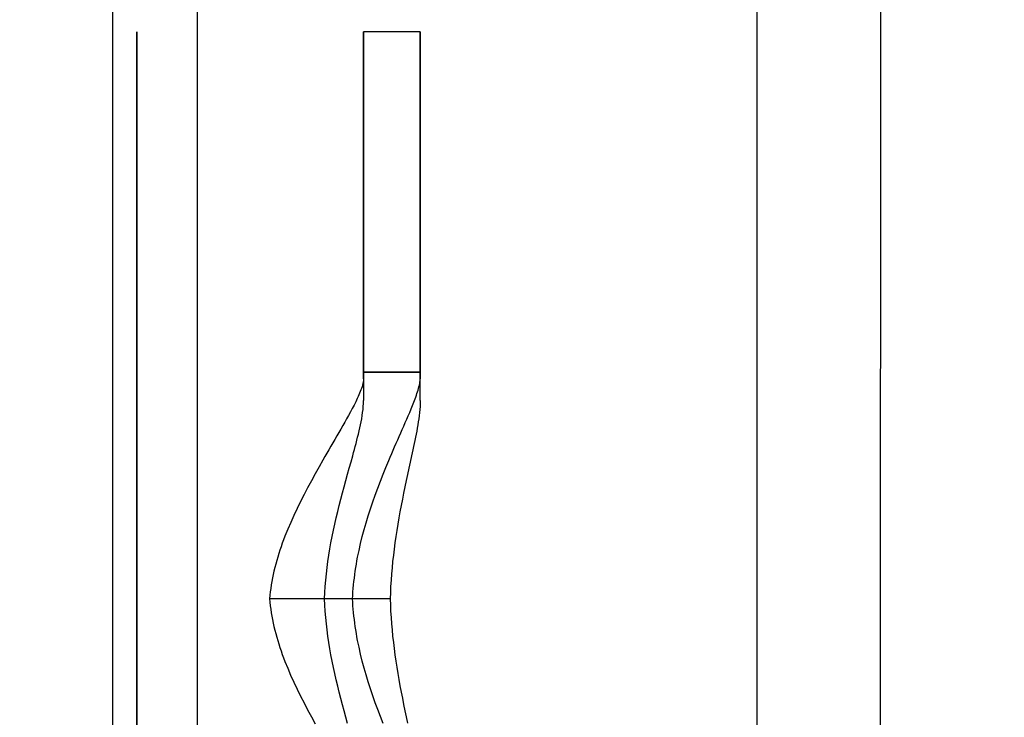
# Model space of a CAD drawing. Header units: millimetres. Extents: x 154 to 631, y -21 to 485.
# Tile 18 of 29: x 180 to 215, y 442 to 466. Entities that reach past the tile are written whole.
import ezdxf

# ---------------------------------------------------------------- set-up
doc = ezdxf.new("R2010")
doc.units = ezdxf.units.MM
doc.header["$MEASUREMENT"] = 0
doc.layers.add('Predefinito', color=5, linetype='Continuous')

# ---------------------------------------------------------------- blocks, each defined once
blk = doc.blocks.new('(#4357) (#777) Part3')
at = {"layer": 'Predefinito', "extrusion": (1, 0, 0)}
for points in [[(0, -20), (0.222, -19.998), (0.446, -19.99), (0.671, -19.977), (0.899, -19.96), (1.127, -19.936), (1.357, -19.908), (1.588, -19.873), (1.82, -19.833), (2.052, -19.787), (2.285, -19.735), (2.518, -19.678), (2.752, -19.614), (2.985, -19.544), (3.217, -19.468), (3.45, -19.386), (3.681, -19.298), (3.911, -19.203), (4.14, -19.103), (4.367, -18.996), (4.593, -18.883), (4.816, -18.764), (5.038, -18.638), (5.256, -18.507), (5.472, -18.37), (5.685, -18.227), (5.895, -18.078), (6.101, -17.924), (6.303, -17.764), (6.501, -17.598), (6.696, -17.427), (6.886, -17.252), (7.071, -17.071), (7.252, -16.886), (7.427, -16.696), (7.598, -16.501), (7.764, -16.303), (7.924, -16.101), (8.078, -15.895), (8.227, -15.685), (8.37, -15.472), (8.507, -15.256), (8.638, -15.038), (8.764, -14.816), (8.883, -14.593), (8.996, -14.367), (9.103, -14.14), (9.203, -13.911), (9.298, -13.681), (9.386, -13.45), (9.468, -13.217), (9.544, -12.985), (9.614, -12.752), (9.678, -12.518), (9.735, -12.285), (9.787, -12.052), (9.833, -11.82), (9.873, -11.588), (9.908, -11.357), (9.936, -11.127), (9.96, -10.899), (9.977, -10.671), (9.99, -10.446), (9.998, -10.222), (10, -10)], [(10, 10), (9.998, 10.222), (9.99, 10.446), (9.977, 10.671), (9.96, 10.899), (9.936, 11.127), (9.908, 11.357), (9.873, 11.588), (9.833, 11.82), (9.787, 12.052), (9.735, 12.285), (9.678, 12.518), (9.614, 12.752), (9.544, 12.985), (9.468, 13.217), (9.386, 13.45), (9.298, 13.681), (9.203, 13.911), (9.103, 14.14), (8.996, 14.367), (8.883, 14.593), (8.764, 14.816), (8.638, 15.038), (8.507, 15.256), (8.37, 15.472), (8.227, 15.685), (8.078, 15.895), (7.924, 16.101), (7.764, 16.303), (7.598, 16.501), (7.427, 16.696), (7.252, 16.886), (7.071, 17.071), (6.886, 17.252), (6.696, 17.427), (6.501, 17.598), (6.303, 17.764), (6.101, 17.924), (5.895, 18.078), (5.685, 18.227), (5.472, 18.37), (5.256, 18.507), (5.038, 18.638), (4.816, 18.764), (4.593, 18.883), (4.367, 18.996), (4.14, 19.103), (3.911, 19.203), (3.681, 19.298), (3.45, 19.386), (3.217, 19.468), (2.985, 19.544), (2.752, 19.614), (2.518, 19.678), (2.285, 19.735), (2.052, 19.787), (1.82, 19.833), (1.588, 19.873), (1.357, 19.908), (1.127, 19.936), (0.899, 19.96), (0.671, 19.977), (0.446, 19.99), (0.222, 19.998), (0, 20)], [(0, 18), (0.178, 17.998), (0.357, 17.992), (0.537, 17.982), (0.719, 17.968), (0.902, 17.949), (1.086, 17.926), (1.27, 17.899), (1.456, 17.866), (1.642, 17.83), (1.828, 17.788), (2.015, 17.742), (2.201, 17.691), (2.388, 17.635), (2.574, 17.575), (2.76, 17.509), (2.945, 17.438), (3.129, 17.363), (3.312, 17.282), (3.494, 17.197), (3.674, 17.106), (3.853, 17.011), (4.03, 16.911), (4.205, 16.806), (4.378, 16.696), (4.548, 16.582), (4.716, 16.462), (4.88, 16.339), (5.042, 16.211), (5.201, 16.078), (5.357, 15.942), (5.509, 15.801), (5.657, 15.657), (5.801, 15.509), (5.942, 15.357), (6.078, 15.201), (6.211, 15.042), (6.339, 14.88), (6.462, 14.716), (6.582, 14.548), (6.696, 14.378), (6.806, 14.205), (6.911, 14.03), (7.011, 13.853), (7.106, 13.674), (7.197, 13.494), (7.282, 13.312), (7.363, 13.129), (7.438, 12.945), (7.509, 12.76), (7.575, 12.574), (7.635, 12.388), (7.691, 12.201), (7.742, 12.015), (7.788, 11.828), (7.83, 11.642), (7.866, 11.456), (7.899, 11.27), (7.926, 11.086), (7.949, 10.902), (7.968, 10.719), (7.982, 10.537), (7.992, 10.357), (7.998, 10.178), (8, 10)], [(8, -10), (7.998, -10.178), (7.992, -10.357), (7.982, -10.537), (7.968, -10.719), (7.949, -10.902), (7.926, -11.086), (7.899, -11.27), (7.866, -11.456), (7.83, -11.642), (7.788, -11.828), (7.742, -12.015), (7.691, -12.201), (7.635, -12.388), (7.575, -12.574), (7.509, -12.76), (7.438, -12.945), (7.363, -13.129), (7.282, -13.312), (7.197, -13.494), (7.106, -13.674), (7.011, -13.853), (6.911, -14.03), (6.806, -14.205), (6.696, -14.378), (6.582, -14.548), (6.462, -14.716), (6.339, -14.88), (6.211, -15.042), (6.078, -15.201), (5.942, -15.357), (5.801, -15.509), (5.657, -15.657), (5.509, -15.801), (5.357, -15.942), (5.201, -16.078), (5.042, -16.211), (4.88, -16.339), (4.716, -16.462), (4.548, -16.582), (4.378, -16.696), (4.205, -16.806), (4.03, -16.911), (3.853, -17.011), (3.674, -17.106), (3.494, -17.197), (3.312, -17.282), (3.129, -17.363), (2.945, -17.438), (2.76, -17.509), (2.574, -17.575), (2.388, -17.635), (2.201, -17.691), (2.015, -17.742), (1.828, -17.788), (1.642, -17.83), (1.456, -17.866), (1.27, -17.899), (1.086, -17.926), (0.902, -17.949), (0.719, -17.968), (0.537, -17.982), (0.357, -17.992), (0.178, -17.998), (0, -18)], [(0, -20), (-0.222, -19.998), (-0.446, -19.99), (-0.671, -19.977), (-0.899, -19.96), (-1.127, -19.936), (-1.357, -19.908), (-1.588, -19.873), (-1.82, -19.833), (-2.052, -19.787), (-2.285, -19.735), (-2.518, -19.678), (-2.752, -19.614), (-2.985, -19.544), (-3.217, -19.468), (-3.45, -19.386), (-3.681, -19.298), (-3.911, -19.203), (-4.14, -19.103), (-4.367, -18.996), (-4.593, -18.883), (-4.816, -18.764), (-5.038, -18.638), (-5.256, -18.507), (-5.472, -18.37), (-5.685, -18.227), (-5.895, -18.078), (-6.101, -17.924), (-6.303, -17.764), (-6.501, -17.598), (-6.696, -17.427), (-6.886, -17.252), (-7.071, -17.071), (-7.252, -16.886), (-7.427, -16.696), (-7.598, -16.501), (-7.764, -16.303), (-7.924, -16.101), (-8.078, -15.895), (-8.227, -15.685), (-8.37, -15.472), (-8.507, -15.256), (-8.638, -15.038), (-8.764, -14.816), (-8.883, -14.593), (-8.996, -14.367), (-9.103, -14.14), (-9.203, -13.911), (-9.298, -13.681), (-9.386, -13.45), (-9.468, -13.217), (-9.544, -12.985), (-9.614, -12.752), (-9.678, -12.518), (-9.735, -12.285), (-9.787, -12.052), (-9.833, -11.82), (-9.873, -11.588), (-9.908, -11.357), (-9.936, -11.127), (-9.96, -10.899), (-9.977, -10.671), (-9.99, -10.446), (-9.998, -10.222), (-10, -10)], [(-10, 10), (-9.998, 10.222), (-9.99, 10.446), (-9.977, 10.671), (-9.96, 10.899), (-9.936, 11.127), (-9.908, 11.357), (-9.873, 11.588), (-9.833, 11.82), (-9.787, 12.052), (-9.735, 12.285), (-9.678, 12.518), (-9.614, 12.752), (-9.544, 12.985), (-9.468, 13.217), (-9.386, 13.45), (-9.298, 13.681), (-9.203, 13.911), (-9.103, 14.14), (-8.996, 14.367), (-8.883, 14.593), (-8.764, 14.816), (-8.638, 15.038), (-8.507, 15.256), (-8.37, 15.472), (-8.227, 15.685), (-8.078, 15.895), (-7.924, 16.101), (-7.764, 16.303), (-7.598, 16.501), (-7.427, 16.696), (-7.252, 16.886), (-7.071, 17.071), (-6.886, 17.252), (-6.696, 17.427), (-6.501, 17.598), (-6.303, 17.764), (-6.101, 17.924), (-5.895, 18.078), (-5.685, 18.227), (-5.472, 18.37), (-5.256, 18.507), (-5.038, 18.638), (-4.816, 18.764), (-4.593, 18.883), (-4.367, 18.996), (-4.14, 19.103), (-3.911, 19.203), (-3.681, 19.298), (-3.45, 19.386), (-3.217, 19.468), (-2.985, 19.544), (-2.752, 19.614), (-2.518, 19.678), (-2.285, 19.735), (-2.052, 19.787), (-1.82, 19.833), (-1.588, 19.873), (-1.357, 19.908), (-1.127, 19.936), (-0.899, 19.96), (-0.671, 19.977), (-0.446, 19.99), (-0.222, 19.998), (0, 20)], [(-8, -10), (-7.998, -10.178), (-7.992, -10.357), (-7.982, -10.537), (-7.968, -10.719), (-7.949, -10.902), (-7.926, -11.086), (-7.899, -11.27), (-7.866, -11.456), (-7.83, -11.642), (-7.788, -11.828), (-7.742, -12.015), (-7.691, -12.201), (-7.635, -12.388), (-7.575, -12.574), (-7.509, -12.76), (-7.438, -12.945), (-7.363, -13.129), (-7.282, -13.312), (-7.197, -13.494), (-7.106, -13.674), (-7.011, -13.853), (-6.911, -14.03), (-6.806, -14.205), (-6.696, -14.378), (-6.582, -14.548), (-6.462, -14.716), (-6.339, -14.88), (-6.211, -15.042), (-6.078, -15.201), (-5.942, -15.357), (-5.801, -15.509), (-5.657, -15.657), (-5.509, -15.801), (-5.357, -15.942), (-5.201, -16.078), (-5.042, -16.211), (-4.88, -16.339), (-4.716, -16.462), (-4.548, -16.582), (-4.378, -16.696), (-4.205, -16.806), (-4.03, -16.911), (-3.853, -17.011), (-3.674, -17.106), (-3.494, -17.197), (-3.312, -17.282), (-3.129, -17.363), (-2.945, -17.438), (-2.76, -17.509), (-2.574, -17.575), (-2.388, -17.635), (-2.201, -17.691), (-2.015, -17.742), (-1.828, -17.788), (-1.642, -17.83), (-1.456, -17.866), (-1.27, -17.899), (-1.086, -17.926), (-0.902, -17.949), (-0.719, -17.968), (-0.537, -17.982), (-0.357, -17.992), (-0.178, -17.998), (0, -18)], [(0, 18), (-0.178, 17.998), (-0.357, 17.992), (-0.537, 17.982), (-0.719, 17.968), (-0.902, 17.949), (-1.086, 17.926), (-1.27, 17.899), (-1.456, 17.866), (-1.642, 17.83), (-1.828, 17.788), (-2.015, 17.742), (-2.201, 17.691), (-2.388, 17.635), (-2.574, 17.575), (-2.76, 17.509), (-2.945, 17.438), (-3.129, 17.363), (-3.312, 17.282), (-3.494, 17.197), (-3.674, 17.106), (-3.853, 17.011), (-4.03, 16.911), (-4.205, 16.806), (-4.378, 16.696), (-4.548, 16.582), (-4.716, 16.462), (-4.88, 16.339), (-5.042, 16.211), (-5.201, 16.078), (-5.357, 15.942), (-5.509, 15.801), (-5.657, 15.657), (-5.801, 15.509), (-5.942, 15.357), (-6.078, 15.201), (-6.211, 15.042), (-6.339, 14.88), (-6.462, 14.716), (-6.582, 14.548), (-6.696, 14.378), (-6.806, 14.205), (-6.911, 14.03), (-7.011, 13.853), (-7.106, 13.674), (-7.197, 13.494), (-7.282, 13.312), (-7.363, 13.129), (-7.438, 12.945), (-7.509, 12.76), (-7.575, 12.574), (-7.635, 12.388), (-7.691, 12.201), (-7.742, 12.015), (-7.788, 11.828), (-7.83, 11.642), (-7.866, 11.456), (-7.899, 11.27), (-7.926, 11.086), (-7.949, 10.902), (-7.968, 10.719), (-7.982, 10.537), (-7.992, 10.357), (-7.998, 10.178), (-8, 10)], [(0, -20), (0, -18)], [(0, 18), (0, 20)], [(-8, -6), (-8, 8)], [(-8, -10), (-8, 10)], [(-8, 10), (-8, -10)], [(-9, -6), (-9, 8)], [(-10, 8), (-10, -6)], [(-10, 10), (-10, -10)], [(-10, -10), (-10, 10)]]:
    blk.add_lwpolyline(points, dxfattribs=at)
at = {"layer": 'Predefinito'}
for points in [[(-235, 0), (235, 0)], [(235, 0), (-235, 0)], [(235, 0), (-235, 0)], [(-235, 0), (235, 0)], [(215, -7.612), (215, -4.684)], [(215, -8.938), (215, -6.624)], [(235, -8), (222, -8)], [(222.761, -8), (235, -8)], [(223, -10), (223, -8)], [(223, -8), (223, -10)], [(223, -8), (235, -8)], [(223, -8), (223, -10)], [(235, -10), (235, -8)], [(222, -10), (235, -10)], [(235, -10), (222.761, -10)], [(223, -10), (235, -10)]]:
    blk.add_lwpolyline(points, dxfattribs=at)
at = {"layer": 'Predefinito', "extrusion": (0, 1, 0)}
for points in [[(-215, 16.485), (-214.794, 16.471), (-214.587, 16.451), (-214.378, 16.426), (-214.168, 16.395), (-213.957, 16.359), (-213.746, 16.317), (-213.533, 16.269), (-213.321, 16.216), (-213.108, 16.157), (-212.896, 16.091), (-212.684, 16.02), (-212.472, 15.942), (-212.262, 15.859), (-212.052, 15.769), (-211.844, 15.674), (-211.637, 15.572), (-211.433, 15.464), (-211.23, 15.35), (-211.03, 15.23), (-210.832, 15.104), (-210.638, 14.972), (-210.447, 14.835), (-210.259, 14.692), (-210.074, 14.543), (-209.894, 14.389), (-209.718, 14.23), (-209.546, 14.066), (-209.378, 13.897), (-209.216, 13.724), (-209.058, 13.546), (-208.906, 13.363), (-208.759, 13.177)], [(-221.289, 13.115), (-221.142, 13.304), (-220.989, 13.49), (-220.832, 13.671), (-220.669, 13.848), (-220.501, 14.02), (-220.329, 14.187), (-220.152, 14.349), (-219.971, 14.506), (-219.785, 14.657), (-219.596, 14.803), (-219.404, 14.943), (-219.208, 15.077), (-219.009, 15.206), (-218.807, 15.328), (-218.603, 15.444), (-218.397, 15.554), (-218.188, 15.658), (-217.978, 15.756), (-217.766, 15.847), (-217.554, 15.932), (-217.34, 16.011), (-217.126, 16.084), (-216.911, 16.151), (-216.697, 16.211), (-216.482, 16.266), (-216.267, 16.314), (-216.054, 16.357), (-215.841, 16.394), (-215.628, 16.425), (-215.418, 16.45), (-215.208, 16.47), (-215, 16.485)], [(-207, -6), (-207.002, -6.183), (-207.008, -6.367), (-207.018, -6.553), (-207.032, -6.74), (-207.051, -6.928), (-207.074, -7.117), (-207.101, -7.307), (-207.133, -7.497), (-207.169, -7.688), (-207.21, -7.88), (-207.256, -8.071), (-207.307, -8.263), (-207.362, -8.454), (-207.422, -8.645), (-207.487, -8.836), (-207.557, -9.026), (-207.632, -9.215), (-207.711, -9.403), (-207.796, -9.59), (-207.885, -9.776), (-207.979, -9.96), (-208.078, -10.143), (-208.181, -10.323), (-208.29, -10.501), (-208.403, -10.677), (-208.52, -10.851), (-208.642, -11.022), (-208.768, -11.19), (-208.899, -11.355), (-209.034, -11.517), (-209.173, -11.676), (-209.315, -11.831), (-209.462, -11.983), (-209.612, -12.131), (-209.766, -12.275), (-209.923, -12.415), (-210.084, -12.551), (-210.247, -12.683), (-210.413, -12.81), (-210.582, -12.933), (-210.754, -13.052), (-210.928, -13.166), (-211.104, -13.275), (-211.282, -13.38), (-211.463, -13.48), (-211.644, -13.575), (-211.827, -13.666), (-212.012, -13.751), (-212.198, -13.832), (-212.384, -13.908), (-212.571, -13.98), (-212.759, -14.046), (-212.948, -14.108), (-213.136, -14.165), (-213.325, -14.217), (-213.513, -14.265), (-213.701, -14.308), (-213.889, -14.346), (-214.076, -14.38), (-214.263, -14.41), (-214.449, -14.435), (-214.634, -14.456), (-214.817, -14.473), (-215, -14.485)], [(-215, -14.485), (-215.183, -14.473), (-215.366, -14.456), (-215.551, -14.435), (-215.737, -14.41), (-215.924, -14.38), (-216.111, -14.346), (-216.299, -14.308), (-216.487, -14.265), (-216.675, -14.217), (-216.864, -14.165), (-217.052, -14.108), (-217.241, -14.046), (-217.429, -13.98), (-217.616, -13.908), (-217.802, -13.832), (-217.988, -13.751), (-218.173, -13.666), (-218.356, -13.575), (-218.537, -13.48), (-218.718, -13.38), (-218.896, -13.275), (-219.072, -13.166), (-219.246, -13.052), (-219.418, -12.933), (-219.587, -12.81), (-219.753, -12.683), (-219.916, -12.551), (-220.077, -12.415), (-220.234, -12.275), (-220.388, -12.131), (-220.538, -11.983), (-220.685, -11.831), (-220.827, -11.676), (-220.966, -11.517), (-221.101, -11.355), (-221.232, -11.19), (-221.358, -11.022), (-221.48, -10.851), (-221.597, -10.677), (-221.71, -10.501), (-221.819, -10.323), (-221.922, -10.143), (-222.021, -9.96), (-222.115, -9.776), (-222.204, -9.59), (-222.289, -9.403), (-222.368, -9.215), (-222.443, -9.026), (-222.513, -8.836), (-222.578, -8.645), (-222.638, -8.454), (-222.693, -8.263), (-222.744, -8.071), (-222.79, -7.88), (-222.831, -7.688), (-222.867, -7.497), (-222.899, -7.307), (-222.926, -7.117), (-222.949, -6.928), (-222.968, -6.74), (-222.982, -6.553), (-222.992, -6.367), (-222.998, -6.183), (-223, -6)], [(-222, -10), (-222.118, -9.77), (-222.229, -9.537), (-222.334, -9.299), (-222.431, -9.057), (-222.521, -8.813), (-222.604, -8.565), (-222.679, -8.314), (-222.746, -8.062), (-222.806, -7.807), (-222.857, -7.551), (-222.901, -7.293), (-222.937, -7.035), (-222.965, -6.776), (-222.984, -6.517), (-222.996, -6.258), (-223, -6)], [(-223, 8), (-222.996, 8.252), (-222.985, 8.504), (-222.966, 8.756), (-222.94, 9.007), (-222.906, 9.257), (-222.865, 9.507), (-222.817, 9.754), (-222.761, 10)], [(-223, -6), (-222.996, -6.258), (-222.984, -6.517), (-222.965, -6.776), (-222.937, -7.035), (-222.901, -7.293), (-222.857, -7.551), (-222.806, -7.807), (-222.746, -8.062), (-222.679, -8.314), (-222.604, -8.565), (-222.521, -8.813), (-222.431, -9.057), (-222.334, -9.299), (-222.229, -9.537), (-222.118, -9.77), (-222, -10)], [(-222.761, 10), (-222.817, 9.754), (-222.865, 9.507), (-222.906, 9.257), (-222.94, 9.007), (-222.966, 8.756), (-222.985, 8.504), (-222.996, 8.252), (-223, 8)]]:
    blk.add_lwpolyline(points, dxfattribs=at)
at = {"layer": 'Predefinito'}
for points in [[(215, -4.684, 16.485), (214.877, -4.695, 16.477), (214.755, -4.709, 16.467), (214.632, -4.725, 16.456), (214.51, -4.743, 16.442), (214.387, -4.764, 16.427), (214.265, -4.787, 16.41), (214.142, -4.812, 16.391), (214.019, -4.84, 16.37), (213.897, -4.869, 16.347), (213.774, -4.901, 16.323), (213.652, -4.935, 16.297), (213.529, -4.971, 16.268), (213.406, -5.008, 16.238), (213.284, -5.048, 16.206), (213.161, -5.09, 16.172), (213.039, -5.133, 16.136), (212.916, -5.178, 16.098), (212.794, -5.225, 16.058), (212.549, -5.324, 15.971), (212.304, -5.428, 15.876), (212.06, -5.539, 15.773), (211.815, -5.654, 15.66), (211.57, -5.774, 15.537), (211.325, -5.899, 15.404), (211.081, -6.027, 15.261), (210.837, -6.158, 15.107), (210.593, -6.292, 14.941)], [(222.761, -8, 10), (222.735, -7.999, 10.107), (222.707, -7.997, 10.211), (222.651, -7.99, 10.409), (222.595, -7.978, 10.594), (222.538, -7.963, 10.765), (222.481, -7.946, 10.924), (222.424, -7.927, 11.075), (222.367, -7.907, 11.219), (222.309, -7.884, 11.356), (222.251, -7.86, 11.489), (222.192, -7.835, 11.617), (222.132, -7.808, 11.741), (222.072, -7.78, 11.861), (222.012, -7.752, 11.977), (221.952, -7.723, 12.089), (221.833, -7.663, 12.299), (221.713, -7.6, 12.497), (221.593, -7.536, 12.685), (221.472, -7.47, 12.862), (221.351, -7.404, 13.031), (221.23, -7.336, 13.192), (221.109, -7.267, 13.345), (220.988, -7.198, 13.491), (220.867, -7.128, 13.631), (220.747, -7.059, 13.764), (220.626, -6.989, 13.893), (220.504, -6.918, 14.017), (220.382, -6.848, 14.136), (220.259, -6.777, 14.251), (220.137, -6.706, 14.362), (220.016, -6.637, 14.467), (219.895, -6.567, 14.568), (219.651, -6.429, 14.761), (219.407, -6.292, 14.94), (219.163, -6.158, 15.107), (218.919, -6.027, 15.261), (218.675, -5.899, 15.404), (218.43, -5.775, 15.537), (218.186, -5.654, 15.659), (217.941, -5.539, 15.772), (217.697, -5.429, 15.876), (217.452, -5.324, 15.971), (217.207, -5.226, 16.058), (217.084, -5.179, 16.098), (216.962, -5.133, 16.136), (216.839, -5.09, 16.172), (216.717, -5.048, 16.206), (216.594, -5.009, 16.238), (216.471, -4.971, 16.268), (216.349, -4.935, 16.296), (216.226, -4.901, 16.323), (216.103, -4.869, 16.347), (215.981, -4.84, 16.37), (215.858, -4.812, 16.391), (215.736, -4.787, 16.41), (215.613, -4.764, 16.427), (215.49, -4.743, 16.442), (215.368, -4.725, 16.456), (215.245, -4.709, 16.467), (215.123, -4.695, 16.477), (215, -4.684, 16.485)], [(210.607, -7.436, -12.95), (210.826, -7.375, -13.1), (211.045, -7.315, -13.239), (211.265, -7.256, -13.37), (211.484, -7.198, -13.491), (211.703, -7.142, -13.605), (211.923, -7.087, -13.711), (212.142, -7.035, -13.809), (212.362, -6.985, -13.899), (212.581, -6.938, -13.983), (212.801, -6.893, -14.06), (213.021, -6.851, -14.13), (213.241, -6.812, -14.194), (213.461, -6.777, -14.252), (213.681, -6.744, -14.303), (213.901, -6.715, -14.348), (214.121, -6.69, -14.387), (214.34, -6.668, -14.42), (214.56, -6.65, -14.448), (214.78, -6.635, -14.469), (215, -6.624, -14.485)], [(215, -6.624, -14.485), (215.22, -6.635, -14.469), (215.44, -6.65, -14.448), (215.659, -6.668, -14.421), (215.879, -6.69, -14.387), (216.099, -6.715, -14.348), (216.319, -6.744, -14.303), (216.539, -6.777, -14.252), (216.759, -6.812, -14.194), (216.979, -6.851, -14.131), (217.198, -6.893, -14.06), (217.418, -6.938, -13.984), (217.638, -6.985, -13.9), (217.857, -7.035, -13.809), (218.077, -7.087, -13.711), (218.296, -7.141, -13.606), (218.515, -7.198, -13.492), (218.735, -7.256, -13.37), (218.954, -7.315, -13.239), (219.174, -7.375, -13.1), (219.393, -7.436, -12.95), (219.612, -7.497, -12.791), (219.831, -7.559, -12.621), (220.049, -7.619, -12.439), (220.158, -7.649, -12.343), (220.267, -7.679, -12.244), (220.376, -7.708, -12.142), (220.484, -7.737, -12.036), (220.594, -7.765, -11.926), (220.703, -7.792, -11.811), (220.813, -7.819, -11.692), (220.922, -7.845, -11.569), (221.03, -7.869, -11.441), (221.138, -7.892, -11.309), (221.247, -7.914, -11.171), (221.355, -7.934, -11.026), (221.463, -7.952, -10.875), (221.571, -7.968, -10.717), (221.679, -7.981, -10.551), (221.786, -7.991, -10.377), (221.893, -7.998, -10.194), (222, -8, -10)], [(210.607, -8.689, 14.95), (210.85, -8.592, 15.116), (211.094, -8.499, 15.269), (211.336, -8.41, 15.41), (211.58, -8.324, 15.542), (211.825, -8.241, 15.664), (212.069, -8.163, 15.777), (212.314, -8.088, 15.88), (212.559, -8.019, 15.975), (212.803, -7.954, 16.061), (213.045, -7.895, 16.138), (213.29, -7.84, 16.208), (213.534, -7.791, 16.27), (213.657, -7.768, 16.298), (213.779, -7.747, 16.324), (213.901, -7.727, 16.348), (214.023, -7.708, 16.371), (214.145, -7.691, 16.391), (214.268, -7.675, 16.41), (214.39, -7.661, 16.427), (214.512, -7.648, 16.442), (214.634, -7.637, 16.456), (214.756, -7.627, 16.467), (214.878, -7.619, 16.477), (215, -7.612, 16.485)], [(215, -7.612, 16.485), (215.122, -7.619, 16.477), (215.244, -7.627, 16.467), (215.366, -7.637, 16.456), (215.488, -7.648, 16.442), (215.61, -7.661, 16.427), (215.732, -7.675, 16.41), (215.854, -7.691, 16.391), (215.977, -7.708, 16.371), (216.099, -7.727, 16.348), (216.221, -7.746, 16.324), (216.343, -7.768, 16.298), (216.465, -7.791, 16.27), (216.71, -7.84, 16.208), (216.954, -7.895, 16.138), (217.198, -7.954, 16.06), (217.442, -8.019, 15.975), (217.686, -8.088, 15.88), (217.93, -8.162, 15.777), (218.174, -8.241, 15.665), (218.418, -8.323, 15.543), (218.662, -8.409, 15.411), (218.906, -8.499, 15.269), (219.15, -8.593, 15.115), (219.393, -8.689, 14.95), (219.636, -8.788, 14.772), (219.88, -8.889, 14.581), (220.001, -8.94, 14.48), (220.123, -8.992, 14.375), (220.244, -9.045, 14.265), (220.366, -9.097, 14.152), (220.487, -9.15, 14.034), (220.609, -9.204, 13.911), (220.73, -9.257, 13.783), (220.851, -9.31, 13.649), (220.972, -9.364, 13.51), (221.094, -9.417, 13.364), (221.215, -9.47, 13.211), (221.336, -9.523, 13.051), (221.457, -9.575, 12.883), (221.578, -9.627, 12.706), (221.699, -9.677, 12.519), (221.819, -9.727, 12.322), (221.94, -9.775, 12.111), (222.059, -9.82, 11.887), (222.119, -9.842, 11.769), (222.179, -9.864, 11.645), (222.238, -9.884, 11.517), (222.297, -9.904, 11.384), (222.357, -9.922, 11.244), (222.416, -9.94, 11.097), (222.474, -9.955, 10.943), (222.533, -9.97, 10.779), (222.591, -9.982, 10.605), (222.648, -9.991, 10.419), (222.705, -9.998, 10.219), (222.761, -10, 10)], [(215, -8.938, -14.485), (214.781, -8.946, -14.47), (214.561, -8.956, -14.448), (214.342, -8.97, -14.421), (214.122, -8.986, -14.388), (213.903, -9.005, -14.349), (213.683, -9.026, -14.304), (213.464, -9.051, -14.253), (213.244, -9.077, -14.195), (213.025, -9.107, -14.132), (212.805, -9.138, -14.062), (212.586, -9.172, -13.985), (212.367, -9.207, -13.902), (212.148, -9.245, -13.811), (211.928, -9.285, -13.713), (211.709, -9.326, -13.608), (211.49, -9.369, -13.495), (211.271, -9.414, -13.373), (211.052, -9.459, -13.243), (210.833, -9.506, -13.104), (210.614, -9.553, -12.955)], [(222, -10, -10), (221.892, -9.998, -10.196), (221.785, -9.993, -10.38), (221.677, -9.985, -10.555), (221.568, -9.974, -10.722), (221.46, -9.961, -10.88), (221.351, -9.947, -11.031), (221.243, -9.931, -11.176), (221.134, -9.913, -11.314), (221.025, -9.895, -11.447), (220.916, -9.875, -11.575), (220.807, -9.855, -11.698), (220.698, -9.834, -11.817), (220.589, -9.812, -11.931), (220.48, -9.79, -12.041), (220.371, -9.767, -12.147), (220.261, -9.744, -12.249), (220.043, -9.697, -12.444), (219.824, -9.649, -12.626), (219.606, -9.601, -12.796), (219.387, -9.553, -12.955), (219.168, -9.506, -13.104), (218.949, -9.46, -13.243), (218.73, -9.414, -13.373), (218.511, -9.37, -13.494), (218.291, -9.327, -13.607), (218.072, -9.285, -13.713), (217.853, -9.246, -13.81), (217.634, -9.208, -13.901), (217.414, -9.172, -13.985), (217.194, -9.138, -14.062), (216.975, -9.107, -14.132), (216.755, -9.077, -14.195), (216.536, -9.051, -14.253), (216.316, -9.027, -14.304), (216.097, -9.005, -14.349), (215.878, -8.986, -14.388), (215.658, -8.97, -14.421), (215.439, -8.956, -14.448), (215.219, -8.946, -14.469), (215, -8.938, -14.485)]]:
    blk.add_polyline3d(points, dxfattribs=at)
blk = doc.blocks.new('(#4356) (#4272) Assem1')
at = {"layer": 'Predefinito', "extrusion": (0, 1, 2.88998e-16), "rotation": -90}
blk.add_blockref('(#4357) (#777) Part3', (-184.62, 0, 455), dxfattribs=at)
blk = doc.blocks.new('(#4355) Document')
at = {"layer": 'Predefinito', "extrusion": (0.034899, 0, 0.999391)}
for points in [[(-10.694, -153.878), (474.473, -153.88), (474.641, -153.885), (474.81, -153.895), (474.98, -153.908), (475.152, -153.926), (475.324, -153.947), (475.497, -153.973), (475.671, -154.003), (475.846, -154.038), (476.02, -154.076), (476.195, -154.12), (476.37, -154.168), (476.545, -154.22), (476.72, -154.277), (476.894, -154.338), (477.067, -154.405), (477.24, -154.475), (477.412, -154.551), (477.582, -154.631), (477.751, -154.716), (477.919, -154.805), (478.085, -154.899), (478.249, -154.998), (478.411, -155.101), (478.57, -155.208), (478.727, -155.319), (478.882, -155.435), (479.034, -155.555), (479.183, -155.679), (479.328, -155.807), (479.471, -155.939), (479.61, -156.075), (479.745, -156.214), (479.877, -156.356), (480.005, -156.502), (480.129, -156.651), (480.249, -156.803), (480.365, -156.957), (480.477, -157.114), (480.584, -157.274), (480.687, -157.436), (480.785, -157.6), (480.879, -157.766), (480.969, -157.933), (481.053, -158.102), (481.134, -158.273), (481.209, -158.445), (481.28, -158.617), (481.346, -158.791), (481.408, -158.965), (481.465, -159.139), (481.517, -159.314), (481.565, -159.489), (481.608, -159.664), (481.647, -159.839), (481.681, -160.013), (481.711, -160.187), (481.737, -160.36), (481.759, -160.533), (481.776, -160.704), (481.79, -160.874), (481.799, -161.044), (481.805, -161.212), (481.806, -176.378), (481.805, -176.544), (481.799, -176.712), (481.79, -176.882), (481.776, -177.052), (481.759, -177.223), (481.737, -177.396), (481.711, -177.569), (481.681, -177.743), (481.647, -177.917), (481.608, -178.092), (481.565, -178.267), (481.517, -178.442), (481.465, -178.617), (481.408, -178.791), (481.346, -178.965), (481.28, -179.139), (481.209, -179.311), (481.134, -179.483), (481.053, -179.654), (480.969, -179.823), (480.879, -179.99), (480.785, -180.156), (480.687, -180.32), (480.584, -180.482), (480.477, -180.642), (480.365, -180.799), (480.249, -180.953), (480.129, -181.105), (480.005, -181.254), (479.877, -181.4), (479.745, -181.542), (479.61, -181.681), (479.471, -181.817), (479.328, -181.949), (479.183, -182.077), (479.034, -182.201), (478.882, -182.321), (478.727, -182.437), (478.57, -182.548), (478.411, -182.655), (478.249, -182.758), (478.085, -182.857), (477.919, -182.951), (477.751, -183.04), (477.582, -183.125), (477.412, -183.205), (477.24, -183.281), (477.067, -183.351), (476.894, -183.418), (476.72, -183.479), (476.545, -183.536), (476.37, -183.589), (476.195, -183.636), (476.02, -183.68), (475.846, -183.718), (475.671, -183.753), (475.497, -183.783), (475.324, -183.809), (475.152, -183.83), (474.98, -183.848), (474.81, -183.861), (474.641, -183.871), (474.473, -183.876), (474.306, -183.878)], [(-10.694, -153.878), (474.473, -153.88), (474.641, -153.885), (474.81, -153.895), (474.98, -153.908), (475.152, -153.926), (475.324, -153.947), (475.497, -153.973), (475.671, -154.003), (475.846, -154.038), (476.02, -154.076), (476.195, -154.12), (476.37, -154.168), (476.545, -154.22), (476.72, -154.277), (476.894, -154.338), (477.067, -154.405), (477.24, -154.475), (477.412, -154.551), (477.582, -154.631), (477.751, -154.716), (477.919, -154.805), (478.085, -154.899), (478.249, -154.998), (478.411, -155.101), (478.57, -155.208), (478.727, -155.319), (478.882, -155.435), (479.034, -155.555), (479.183, -155.679), (479.328, -155.807), (479.471, -155.939), (479.61, -156.075), (479.745, -156.214), (479.877, -156.356), (480.005, -156.502), (480.129, -156.651), (480.249, -156.803), (480.365, -156.957), (480.477, -157.114), (480.584, -157.274), (480.687, -157.436), (480.785, -157.6), (480.879, -157.766), (480.969, -157.933), (481.053, -158.102), (481.134, -158.273), (481.209, -158.445), (481.28, -158.617), (481.346, -158.791), (481.408, -158.965), (481.465, -159.139), (481.517, -159.314), (481.565, -159.489), (481.608, -159.664), (481.647, -159.839), (481.681, -160.013), (481.711, -160.187), (481.737, -160.36), (481.759, -160.533), (481.776, -160.704), (481.79, -160.874), (481.799, -161.044), (481.805, -161.212), (481.806, -176.378), (481.805, -176.544), (481.799, -176.712), (481.79, -176.882), (481.776, -177.052), (481.759, -177.223), (481.737, -177.396), (481.711, -177.569), (481.681, -177.743), (481.647, -177.917), (481.608, -178.092), (481.565, -178.267), (481.517, -178.442), (481.465, -178.617), (481.408, -178.791), (481.346, -178.965), (481.28, -179.139), (481.209, -179.311), (481.134, -179.483), (481.053, -179.654), (480.969, -179.823), (480.879, -179.99), (480.785, -180.156), (480.687, -180.32), (480.584, -180.482), (480.477, -180.642), (480.365, -180.799), (480.249, -180.953), (480.129, -181.105), (480.005, -181.254), (479.877, -181.4), (479.745, -181.542), (479.61, -181.681), (479.471, -181.817), (479.328, -181.949), (479.183, -182.077), (479.034, -182.201), (478.882, -182.321), (478.727, -182.437), (478.57, -182.548), (478.411, -182.655), (478.249, -182.758), (478.085, -182.857), (477.919, -182.951), (477.751, -183.04), (477.582, -183.125), (477.412, -183.205), (477.24, -183.281), (477.067, -183.351), (476.894, -183.418), (476.72, -183.479), (476.545, -183.536), (476.37, -183.589), (476.195, -183.636), (476.02, -183.68), (475.846, -183.718), (475.671, -183.753), (475.497, -183.783), (475.324, -183.809), (475.152, -183.83), (474.98, -183.848), (474.81, -183.861), (474.641, -183.871), (474.473, -183.876), (474.306, -183.878)], [(-10.694, -153.878), (474.473, -153.88), (474.641, -153.885), (474.81, -153.895), (474.98, -153.908), (475.152, -153.926), (475.324, -153.947), (475.497, -153.973), (475.671, -154.003), (475.846, -154.038), (476.02, -154.076), (476.195, -154.12), (476.37, -154.168), (476.545, -154.22), (476.72, -154.277), (476.894, -154.338), (477.067, -154.405), (477.24, -154.475), (477.412, -154.551), (477.582, -154.631), (477.751, -154.716), (477.919, -154.805), (478.085, -154.899), (478.249, -154.998), (478.411, -155.101), (478.57, -155.208), (478.727, -155.319), (478.882, -155.435), (479.034, -155.555), (479.183, -155.679), (479.328, -155.807), (479.471, -155.939), (479.61, -156.075), (479.745, -156.214), (479.877, -156.356), (480.005, -156.502), (480.129, -156.651), (480.249, -156.803), (480.365, -156.957), (480.477, -157.114), (480.584, -157.274), (480.687, -157.436), (480.785, -157.6), (480.879, -157.766), (480.969, -157.933), (481.053, -158.102), (481.134, -158.273), (481.209, -158.445), (481.28, -158.617), (481.346, -158.791), (481.408, -158.965), (481.465, -159.139), (481.517, -159.314), (481.565, -159.489), (481.608, -159.664), (481.647, -159.839), (481.681, -160.013), (481.711, -160.187), (481.737, -160.36), (481.759, -160.533), (481.776, -160.704), (481.79, -160.874), (481.799, -161.044), (481.805, -161.212), (481.806, -176.378), (481.805, -176.544), (481.799, -176.712), (481.79, -176.882), (481.776, -177.052), (481.759, -177.223), (481.737, -177.396), (481.711, -177.569), (481.681, -177.743), (481.647, -177.917), (481.608, -178.092), (481.565, -178.267), (481.517, -178.442), (481.465, -178.617), (481.408, -178.791), (481.346, -178.965), (481.28, -179.139), (481.209, -179.311), (481.134, -179.483), (481.053, -179.654), (480.969, -179.823), (480.879, -179.99), (480.785, -180.156), (480.687, -180.32), (480.584, -180.482), (480.477, -180.642), (480.365, -180.799), (480.249, -180.953), (480.129, -181.105), (480.005, -181.254), (479.877, -181.4), (479.745, -181.542), (479.61, -181.681), (479.471, -181.817), (479.328, -181.949), (479.183, -182.077), (479.034, -182.201), (478.882, -182.321), (478.727, -182.437), (478.57, -182.548), (478.411, -182.655), (478.249, -182.758), (478.085, -182.857), (477.919, -182.951), (477.751, -183.04), (477.582, -183.125), (477.412, -183.205), (477.24, -183.281), (477.067, -183.351), (476.894, -183.418), (476.72, -183.479), (476.545, -183.536), (476.37, -183.589), (476.195, -183.636), (476.02, -183.68), (475.846, -183.718), (475.671, -183.753), (475.497, -183.783), (475.324, -183.809), (475.152, -183.83), (474.98, -183.848), (474.81, -183.861), (474.641, -183.871), (474.473, -183.876), (474.306, -183.878)], [(474.306, -183.878), (-10.86, -183.876), (-11.028, -183.871), (-11.197, -183.861), (-11.367, -183.848), (-11.539, -183.83), (-11.711, -183.809), (-11.884, -183.783), (-12.058, -183.753), (-12.233, -183.718), (-12.407, -183.68), (-12.582, -183.636), (-12.757, -183.589), (-12.932, -183.536), (-13.107, -183.479), (-13.281, -183.418), (-13.454, -183.351), (-13.627, -183.281), (-13.799, -183.205), (-13.969, -183.125), (-14.138, -183.04), (-14.306, -182.951), (-14.472, -182.857), (-14.636, -182.758), (-14.798, -182.655), (-14.957, -182.548), (-15.114, -182.437), (-15.269, -182.321), (-15.421, -182.201), (-15.57, -182.077), (-15.715, -181.949), (-15.858, -181.817), (-15.997, -181.681), (-16.132, -181.542), (-16.264, -181.4), (-16.392, -181.254), (-16.516, -181.105), (-16.636, -180.953), (-16.752, -180.799), (-16.864, -180.642), (-16.971, -180.482), (-17.074, -180.32), (-17.172, -180.156), (-17.266, -179.99), (-17.356, -179.823), (-17.44, -179.654), (-17.521, -179.483), (-17.596, -179.311), (-17.667, -179.139), (-17.733, -178.965), (-17.795, -178.791), (-17.852, -178.617), (-17.904, -178.442), (-17.952, -178.267), (-17.995, -178.092), (-18.034, -177.917), (-18.068, -177.743), (-18.098, -177.569), (-18.124, -177.396), (-18.146, -177.223), (-18.163, -177.052), (-18.177, -176.882), (-18.186, -176.712), (-18.192, -176.544), (-18.194, -161.378), (-18.192, -161.212), (-18.186, -161.044), (-18.177, -160.874), (-18.163, -160.704), (-18.146, -160.533), (-18.124, -160.36), (-18.098, -160.187), (-18.068, -160.013), (-18.034, -159.839), (-17.995, -159.664), (-17.952, -159.489), (-17.904, -159.314), (-17.852, -159.139), (-17.795, -158.965), (-17.733, -158.791), (-17.667, -158.617), (-17.596, -158.445), (-17.521, -158.273), (-17.44, -158.102), (-17.356, -157.933), (-17.266, -157.766), (-17.172, -157.6), (-17.074, -157.436), (-16.971, -157.274), (-16.864, -157.114), (-16.752, -156.957), (-16.636, -156.803), (-16.516, -156.651), (-16.392, -156.502), (-16.264, -156.356), (-16.132, -156.214), (-15.997, -156.075), (-15.858, -155.939), (-15.715, -155.807), (-15.57, -155.679), (-15.421, -155.555), (-15.269, -155.435), (-15.114, -155.319), (-14.957, -155.208), (-14.798, -155.101), (-14.636, -154.998), (-14.472, -154.899), (-14.306, -154.805), (-14.138, -154.716), (-13.969, -154.631), (-13.799, -154.551), (-13.627, -154.475), (-13.454, -154.405), (-13.281, -154.338), (-13.107, -154.277), (-12.932, -154.22), (-12.757, -154.168), (-12.582, -154.12), (-12.407, -154.076), (-12.233, -154.038), (-12.058, -154.003), (-11.884, -153.973), (-11.711, -153.947), (-11.539, -153.926), (-11.367, -153.908), (-11.197, -153.895), (-11.028, -153.885), (-10.86, -153.88), (-10.694, -153.878)], [(474.306, -183.878), (-10.86, -183.876), (-11.028, -183.871), (-11.197, -183.861), (-11.367, -183.848), (-11.539, -183.83), (-11.711, -183.809), (-11.884, -183.783), (-12.058, -183.753), (-12.233, -183.718), (-12.407, -183.68), (-12.582, -183.636), (-12.757, -183.589), (-12.932, -183.536), (-13.107, -183.479), (-13.281, -183.418), (-13.454, -183.351), (-13.627, -183.281), (-13.799, -183.205), (-13.969, -183.125), (-14.138, -183.04), (-14.306, -182.951), (-14.472, -182.857), (-14.636, -182.758), (-14.798, -182.655), (-14.957, -182.548), (-15.114, -182.437), (-15.269, -182.321), (-15.421, -182.201), (-15.57, -182.077), (-15.715, -181.949), (-15.858, -181.817), (-15.997, -181.681), (-16.132, -181.542), (-16.264, -181.4), (-16.392, -181.254), (-16.516, -181.105), (-16.636, -180.953), (-16.752, -180.799), (-16.864, -180.642), (-16.971, -180.482), (-17.074, -180.32), (-17.172, -180.156), (-17.266, -179.99), (-17.356, -179.823), (-17.44, -179.654), (-17.521, -179.483), (-17.596, -179.311), (-17.667, -179.139), (-17.733, -178.965), (-17.795, -178.791), (-17.852, -178.617), (-17.904, -178.442), (-17.952, -178.267), (-17.995, -178.092), (-18.034, -177.917), (-18.068, -177.743), (-18.098, -177.569), (-18.124, -177.396), (-18.146, -177.223), (-18.163, -177.052), (-18.177, -176.882), (-18.186, -176.712), (-18.192, -176.544), (-18.194, -161.378), (-18.192, -161.212), (-18.186, -161.044), (-18.177, -160.874), (-18.163, -160.704), (-18.146, -160.533), (-18.124, -160.36), (-18.098, -160.187), (-18.068, -160.013), (-18.034, -159.839), (-17.995, -159.664), (-17.952, -159.489), (-17.904, -159.314), (-17.852, -159.139), (-17.795, -158.965), (-17.733, -158.791), (-17.667, -158.617), (-17.596, -158.445), (-17.521, -158.273), (-17.44, -158.102), (-17.356, -157.933), (-17.266, -157.766), (-17.172, -157.6), (-17.074, -157.436), (-16.971, -157.274), (-16.864, -157.114), (-16.752, -156.957), (-16.636, -156.803), (-16.516, -156.651), (-16.392, -156.502), (-16.264, -156.356), (-16.132, -156.214), (-15.997, -156.075), (-15.858, -155.939), (-15.715, -155.807), (-15.57, -155.679), (-15.421, -155.555), (-15.269, -155.435), (-15.114, -155.319), (-14.957, -155.208), (-14.798, -155.101), (-14.636, -154.998), (-14.472, -154.899), (-14.306, -154.805), (-14.138, -154.716), (-13.969, -154.631), (-13.799, -154.551), (-13.627, -154.475), (-13.454, -154.405), (-13.281, -154.338), (-13.107, -154.277), (-12.932, -154.22), (-12.757, -154.168), (-12.582, -154.12), (-12.407, -154.076), (-12.233, -154.038), (-12.058, -154.003), (-11.884, -153.973), (-11.711, -153.947), (-11.539, -153.926), (-11.367, -153.908), (-11.197, -153.895), (-11.028, -153.885), (-10.86, -153.88), (-10.694, -153.878)], [(-10.694, -150.878), (-10.927, -150.881), (-11.162, -150.888), (-11.399, -150.902), (-11.637, -150.92), (-11.877, -150.945), (-12.118, -150.975), (-12.361, -151.011), (-12.604, -151.053), (-12.848, -151.101), (-13.093, -151.156), (-13.338, -151.216), (-13.583, -151.283), (-13.828, -151.357), (-14.072, -151.436), (-14.316, -151.523), (-14.559, -151.615), (-14.8, -151.714), (-15.041, -151.82), (-15.279, -151.932), (-15.516, -152.051), (-15.751, -152.176), (-15.983, -152.308), (-16.213, -152.446), (-16.439, -152.59), (-16.663, -152.74), (-16.883, -152.896), (-17.099, -153.058), (-17.312, -153.226), (-17.52, -153.4), (-17.724, -153.579), (-17.924, -153.764), (-18.118, -153.953), (-18.308, -154.148), (-18.492, -154.348), (-18.672, -154.552), (-18.845, -154.76), (-19.013, -154.972), (-19.175, -155.189), (-19.332, -155.409), (-19.482, -155.632), (-19.626, -155.859), (-19.764, -156.089), (-19.895, -156.321), (-20.021, -156.555), (-20.139, -156.792), (-20.251, -157.031), (-20.357, -157.271), (-20.456, -157.513), (-20.549, -157.756), (-20.635, -158), (-20.715, -158.244), (-20.788, -158.489), (-20.855, -158.734), (-20.916, -158.979), (-20.97, -159.223), (-21.018, -159.467), (-21.06, -159.711), (-21.096, -159.953), (-21.127, -160.195), (-21.151, -160.435), (-21.17, -160.673), (-21.183, -160.91), (-21.191, -161.145), (-21.194, -176.378), (-21.191, -176.611), (-21.183, -176.846), (-21.17, -177.083), (-21.151, -177.321), (-21.127, -177.562), (-21.096, -177.803), (-21.06, -178.045), (-21.018, -178.289), (-20.97, -178.533), (-20.916, -178.777), (-20.855, -179.022), (-20.788, -179.267), (-20.715, -179.512), (-20.635, -179.756), (-20.549, -180), (-20.456, -180.243), (-20.357, -180.485), (-20.251, -180.725), (-20.139, -180.964), (-20.021, -181.201), (-19.895, -181.435), (-19.764, -181.668), (-19.626, -181.897), (-19.482, -182.124), (-19.332, -182.347), (-19.175, -182.567), (-19.013, -182.784), (-18.845, -182.996), (-18.672, -183.205), (-18.492, -183.409), (-18.308, -183.608), (-18.118, -183.803), (-17.924, -183.992), (-17.724, -184.177), (-17.52, -184.356), (-17.312, -184.53), (-17.099, -184.698), (-16.883, -184.86), (-16.663, -185.016), (-16.439, -185.166), (-16.213, -185.311), (-15.983, -185.448), (-15.751, -185.58), (-15.516, -185.705), (-15.279, -185.824), (-15.041, -185.936), (-14.8, -186.042), (-14.559, -186.141), (-14.316, -186.233), (-14.072, -186.32), (-13.828, -186.399), (-13.583, -186.473), (-13.338, -186.54), (-13.093, -186.6), (-12.848, -186.655), (-12.604, -186.703), (-12.361, -186.745), (-12.118, -186.781), (-11.877, -186.811), (-11.637, -186.836), (-11.399, -186.854), (-11.162, -186.868), (-10.927, -186.875), (474.306, -186.878)], [(474.306, -183.878), (-10.86, -183.876), (-11.028, -183.871), (-11.197, -183.861), (-11.367, -183.848), (-11.539, -183.83), (-11.711, -183.809), (-11.884, -183.783), (-12.058, -183.753), (-12.233, -183.718), (-12.407, -183.68), (-12.582, -183.636), (-12.757, -183.589), (-12.932, -183.536), (-13.107, -183.479), (-13.281, -183.418), (-13.454, -183.351), (-13.627, -183.281), (-13.799, -183.205), (-13.969, -183.125), (-14.138, -183.04), (-14.306, -182.951), (-14.472, -182.857), (-14.636, -182.758), (-14.798, -182.655), (-14.957, -182.548), (-15.114, -182.437), (-15.269, -182.321), (-15.421, -182.201), (-15.57, -182.077), (-15.715, -181.949), (-15.858, -181.817), (-15.997, -181.681), (-16.132, -181.542), (-16.264, -181.4), (-16.392, -181.254), (-16.516, -181.105), (-16.636, -180.953), (-16.752, -180.799), (-16.864, -180.642), (-16.971, -180.482), (-17.074, -180.32), (-17.172, -180.156), (-17.266, -179.99), (-17.356, -179.823), (-17.44, -179.654), (-17.521, -179.483), (-17.596, -179.311), (-17.667, -179.139), (-17.733, -178.965), (-17.795, -178.791), (-17.852, -178.617), (-17.904, -178.442), (-17.952, -178.267), (-17.995, -178.092), (-18.034, -177.917), (-18.068, -177.743), (-18.098, -177.569), (-18.124, -177.396), (-18.146, -177.223), (-18.163, -177.052), (-18.177, -176.882), (-18.186, -176.712), (-18.192, -176.544), (-18.194, -161.378), (-18.192, -161.212), (-18.186, -161.044), (-18.177, -160.874), (-18.163, -160.704), (-18.146, -160.533), (-18.124, -160.36), (-18.098, -160.187), (-18.068, -160.013), (-18.034, -159.839), (-17.995, -159.664), (-17.952, -159.489), (-17.904, -159.314), (-17.852, -159.139), (-17.795, -158.965), (-17.733, -158.791), (-17.667, -158.617), (-17.596, -158.445), (-17.521, -158.273), (-17.44, -158.102), (-17.356, -157.933), (-17.266, -157.766), (-17.172, -157.6), (-17.074, -157.436), (-16.971, -157.274), (-16.864, -157.114), (-16.752, -156.957), (-16.636, -156.803), (-16.516, -156.651), (-16.392, -156.502), (-16.264, -156.356), (-16.132, -156.214), (-15.997, -156.075), (-15.858, -155.939), (-15.715, -155.807), (-15.57, -155.679), (-15.421, -155.555), (-15.269, -155.435), (-15.114, -155.319), (-14.957, -155.208), (-14.798, -155.101), (-14.636, -154.998), (-14.472, -154.899), (-14.306, -154.805), (-14.138, -154.716), (-13.969, -154.631), (-13.799, -154.551), (-13.627, -154.475), (-13.454, -154.405), (-13.281, -154.338), (-13.107, -154.277), (-12.932, -154.22), (-12.757, -154.168), (-12.582, -154.12), (-12.407, -154.076), (-12.233, -154.038), (-12.058, -154.003), (-11.884, -153.973), (-11.711, -153.947), (-11.539, -153.926), (-11.367, -153.908), (-11.197, -153.895), (-11.028, -153.885), (-10.86, -153.88), (-10.694, -153.878)]]:
    blk.add_lwpolyline(points, dxfattribs=at)
at = {"layer": 'Predefinito'}
for points in [[(206.501, -10.927, 558.744), (206.504, 474.306, 558.744)], [(210.864, -10.927, 683.668), (210.866, 474.306, 683.667)]]:
    blk.add_polyline3d(points, dxfattribs=at)
at = {"layer": 'Predefinito', "extrusion": (0, -1, 0)}
blk.add_blockref('(#4356) (#4272) Assem1', (0, 3.117, -231), dxfattribs=at)

msp = doc.modelspace()

# ---------------------------------------------------------------- block references
at = {"layer": 'Predefinito'}
msp.add_blockref('(#4355) Document', (0, 0), dxfattribs=at)

doc.saveas('drawing.dxf')
